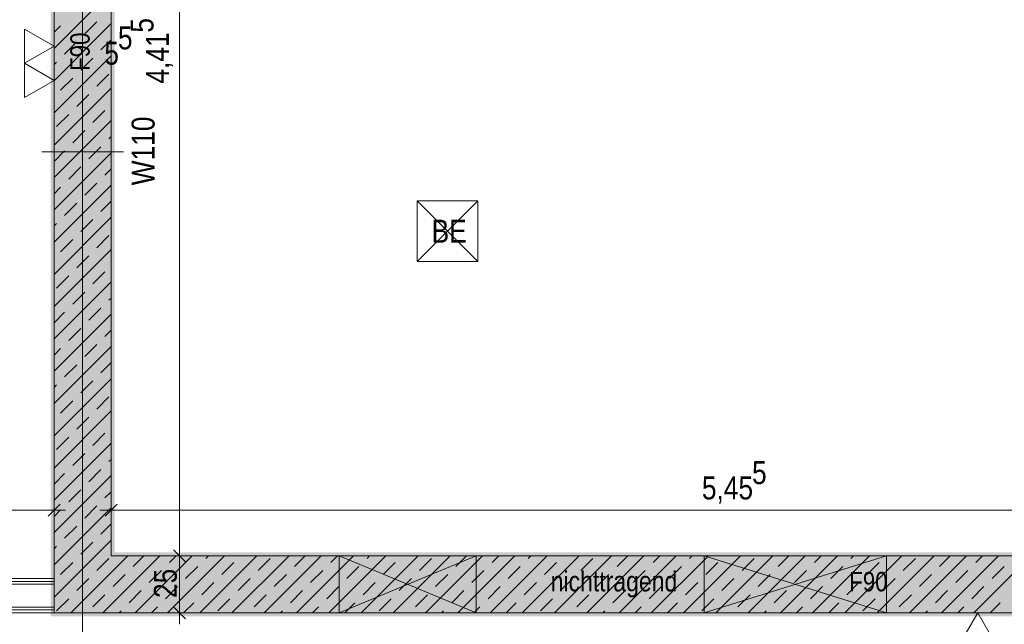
# Model space of a CAD drawing. Extents: x -720 to 300, y 62 to 1162.
# Tile 92 of 256: x -462 to -376, y 902 to 955. Entities that reach past the tile are written whole.
import ezdxf
from ezdxf.lldxf.tags import DXFTag

# ---------------------------------------------------------------- set-up
doc = ezdxf.new("R2010")
doc.units = 0
doc.layers.get('0').update_dxf_attribs({"lineweight": 13})
for name, color, linetype, lineweight, true_color in [('00 -Bauelemente -Dämmung innen', 7, 'Continuous', 9, 0xff7fe6), ('00 -Bauelemente -Gipskarton', 7, 'Continuous', 9, 0xff7fe6), ('30 -34 Innenwände- 1 tragend', 7, 'Continuous', 13, 0xdd0806), ('30 -34 Innenwände- 11 Durchbruch', 4, 'Continuous', 9, 0x00ffff), ('30 -34 Innenwände- 2 nichttragend', 7, 'Continuous', 18, 0xff7fe6), ('40 -41 Abwasser_Wasser_Gas- 1 Abwasser + sanitäre Anlagen', 7, 'Continuous', 9, 0xff6633), ('70 -72 Beschriftung- 2 Beschriftung Bauteile', 7, 'Continuous', 9, 0x9999ff), ('70 -76 Bemaßung- 2 Allgemein', 9, 'Continuous', 5, 0x808080), ('iwb_Schraffur_F90_feuerbestaendig', 1, 'Continuous', 13, 0xff0000), ('iwb_Sichtbeton', 2, 'Continuous', 50, 0xffff00), ('iwb_Sichtbeton-Shading', 2, 'Continuous', 50, 0xffff00)]:
    doc.layers.add(name, color=color, linetype=linetype, lineweight=lineweight, true_color=true_color)
for name, color, linetype, lineweight in [('70 -71 Achsen- 1 Gebäudeachsen', 7, 'STRICHPUNKT2-A06G93UB8I', 18), ('70 -75 Raumstempel- 3 Wandstempel', 7, 'Continuous', 50), ('Keine', 7, 'Continuous', 9)]:
    doc.layers.add(name, color=color, linetype=linetype, lineweight=lineweight)
doc.styles.get("Standard").update_dxf_attribs({"font": 'ARIALN.TTF'})
tags = doc.linetypes.add('STRICHPUNKT2-A06G93UB8I', pattern=[12.7, 6.35, -3.175, 0, -3.175]).pattern_tags.tags
tags[10:11] = [DXFTag(74, 4), DXFTag(75, 0), DXFTag(340, '0'), DXFTag(46, 0.0), DXFTag(50, 0.0), DXFTag(44, 0.0), DXFTag(45, 0.0)]
tags[8:9] = [DXFTag(74, 4), DXFTag(75, 0), DXFTag(340, '0'), DXFTag(46, 0.0), DXFTag(50, 0.0), DXFTag(44, 0.0), DXFTag(45, 0.0)]
tags[6:7] = [DXFTag(74, 4), DXFTag(75, 0), DXFTag(340, '0'), DXFTag(46, 0.0), DXFTag(50, 0.0), DXFTag(44, 0.0), DXFTag(45, 0.0)]
tags[4:5] = [DXFTag(74, 4), DXFTag(75, 0), DXFTag(340, '0'), DXFTag(46, 0.0), DXFTag(50, 0.0), DXFTag(44, 0.0), DXFTag(45, 0.0)]

# ---------------------------------------------------------------- blocks, each defined once
blk = doc.blocks.new('Shading-A06G93SP8I', base_point=(-566.802, 777.112))
at = {"layer": 'iwb_Sichtbeton-Shading', "color": 51, "true_color": 0xffff7f}
for points in [[(-459.652, 995.912), (-459.052, 995.912), (-459.652, 902.312), (-459.052, 902.912)], [(-454.652, 995.912), (-454.052, 995.912), (-454.652, 907.612), (-454.052, 907.612)], [(-454.352, 907.312), (-454.352, 907.912), (-345.252, 907.312), (-345.252, 907.912)], [(-459.652, 902.312), (-459.052, 902.912), (-344.972, 902.312), (-344.972, 902.912)]]:
    blk.add_solid(points, dxfattribs=at)
blk = doc.blocks.new('Referenz-A06G93UD8I')
at = {"layer": '00 -Bauelemente -Dämmung innen', "color": 0, "linetype": 'Continuous', "lineweight": -2, "ltscale": 0.13}
for p, q in [((-571.153, 905.112), (-459.353, 905.112)), ((-571.153, 903.112), (-459.353, 903.112))]:
    blk.add_line(p, q, dxfattribs=at)
at = {"layer": '00 -Bauelemente -Gipskarton', "color": 0, "linetype": 'Continuous', "lineweight": -2, "ltscale": 0.13}
for p, q in [((-571.153, 905.612), (-459.353, 905.612)), ((-571.153, 905.362), (-459.353, 905.362)), ((-571.153, 905.112), (-459.353, 905.112)), ((-571.153, 903.112), (-459.353, 903.112)), ((-571.153, 902.862), (-459.353, 902.862)), ((-571.153, 902.612), (-459.353, 902.612))]:
    blk.add_line(p, q, dxfattribs=at)
at = {"layer": '30 -34 Innenwände- 1 tragend', "color": 0, "linetype": 'Continuous', "lineweight": -2, "ltscale": 0.13}
for p, q in [((-459.353, 902.612), (-459.353, 995.912)), ((-454.353, 907.612), (-454.353, 995.912)), ((-345.253, 907.612), (-454.353, 907.612)), ((-345.253, 902.612), (-459.353, 902.612))]:
    blk.add_line(p, q, dxfattribs=at)
at = {"layer": '30 -34 Innenwände- 1 tragend', "color": 0, "lineweight": -2}
for p, q in [((-459.353, 902.612), (-459.353, 995.912)), ((-454.353, 907.612), (-454.353, 995.912)), ((-459.353, 952.066), (-454.353, 957.066)), ((-459.353, 952.066), (-454.353, 957.066)), ((-459.353, 949.237), (-454.353, 954.237)), ((-459.353, 949.237), (-454.353, 954.237)), ((-459.353, 953.48), (-458.781, 954.052)), ((-459.353, 953.48), (-458.781, 954.052)), ((-456.659, 953.345), (-455.599, 954.406)), ((-456.659, 953.345), (-455.599, 954.406)), ((-458.427, 951.577), (-457.366, 952.638)), ((-458.427, 951.577), (-457.366, 952.638)), ((-455.245, 951.931), (-454.353, 952.823)), ((-455.245, 951.931), (-454.353, 952.823)), ((-459.353, 946.409), (-454.353, 951.409)), ((-459.353, 946.409), (-454.353, 951.409)), ((-459.353, 950.651), (-459.134, 950.87)), ((-459.353, 950.651), (-459.134, 950.87)), ((-457.013, 950.163), (-455.952, 951.224)), ((-457.013, 950.163), (-455.952, 951.224)), ((-455.599, 948.749), (-454.538, 949.809)), ((-455.599, 948.749), (-454.538, 949.809)), ((-458.781, 948.395), (-457.72, 949.456)), ((-458.781, 948.395), (-457.72, 949.456)), ((-459.353, 943.58), (-454.353, 948.58)), ((-459.353, 943.58), (-454.353, 948.58)), ((-457.366, 946.981), (-456.306, 948.042)), ((-457.366, 946.981), (-456.306, 948.042)), ((-459.134, 945.213), (-458.074, 946.274)), ((-459.134, 945.213), (-458.074, 946.274)), ((-455.952, 945.567), (-454.892, 946.628)), ((-455.952, 945.567), (-454.892, 946.628)), ((-459.353, 940.752), (-454.353, 945.752)), ((-459.353, 940.752), (-454.353, 945.752)), ((-457.72, 943.799), (-456.659, 944.86)), ((-457.72, 943.799), (-456.659, 944.86)), ((-454.538, 944.153), (-454.353, 944.338)), ((-454.538, 944.153), (-454.353, 944.338)), ((-459.353, 942.166), (-458.427, 943.092)), ((-459.353, 942.166), (-458.427, 943.092)), ((-459.353, 937.924), (-454.353, 942.924)), ((-459.353, 937.924), (-454.353, 942.924)), ((-456.306, 942.385), (-455.245, 943.446)), ((-456.306, 942.385), (-455.245, 943.446)), ((-458.074, 940.617), (-457.013, 941.678)), ((-458.074, 940.617), (-457.013, 941.678)), ((-454.892, 940.971), (-454.353, 941.509)), ((-454.892, 940.971), (-454.353, 941.509)), ((-456.659, 939.203), (-455.599, 940.264)), ((-456.659, 939.203), (-455.599, 940.264)), ((-459.353, 935.095), (-454.353, 940.095)), ((-459.353, 935.095), (-454.353, 940.095)), ((-459.353, 939.338), (-458.781, 939.91)), ((-459.353, 939.338), (-458.781, 939.91)), ((-458.427, 937.435), (-457.366, 938.496)), ((-458.427, 937.435), (-457.366, 938.496)), ((-455.245, 937.789), (-454.353, 938.681)), ((-455.245, 937.789), (-454.353, 938.681)), ((-459.353, 932.267), (-454.353, 937.267)), ((-459.353, 932.267), (-454.353, 937.267)), ((-457.013, 936.021), (-455.952, 937.082)), ((-457.013, 936.021), (-455.952, 937.082)), ((-459.353, 936.509), (-459.134, 936.728)), ((-459.353, 936.509), (-459.134, 936.728)), ((-458.781, 934.253), (-457.72, 935.314)), ((-458.781, 934.253), (-457.72, 935.314)), ((-455.599, 934.607), (-454.538, 935.667)), ((-455.599, 934.607), (-454.538, 935.667)), ((-459.353, 929.438), (-454.353, 934.438)), ((-459.353, 929.438), (-454.353, 934.438)), ((-457.366, 932.839), (-456.306, 933.9)), ((-457.366, 932.839), (-456.306, 933.9)), ((-455.952, 931.425), (-454.892, 932.485)), ((-455.952, 931.425), (-454.892, 932.485)), ((-459.353, 926.61), (-454.353, 931.61)), ((-459.353, 926.61), (-454.353, 931.61)), ((-459.134, 931.071), (-458.074, 932.132)), ((-459.134, 931.071), (-458.074, 932.132)), ((-457.72, 929.657), (-456.659, 930.718)), ((-457.72, 929.657), (-456.659, 930.718)), ((-454.538, 930.01), (-454.353, 930.196)), ((-454.538, 930.01), (-454.353, 930.196)), ((-456.306, 928.243), (-455.245, 929.303)), ((-456.306, 928.243), (-455.245, 929.303)), ((-459.353, 928.024), (-458.427, 928.95)), ((-459.353, 928.024), (-458.427, 928.95)), ((-459.353, 923.781), (-454.353, 928.781)), ((-459.353, 923.781), (-454.353, 928.781)), ((-458.074, 926.475), (-457.013, 927.536)), ((-458.074, 926.475), (-457.013, 927.536)), ((-454.892, 926.829), (-454.353, 927.367)), ((-454.892, 926.829), (-454.353, 927.367)), ((-459.353, 920.953), (-454.353, 925.953)), ((-459.353, 920.953), (-454.353, 925.953)), ((-459.353, 925.196), (-458.781, 925.768)), ((-459.353, 925.196), (-458.781, 925.768)), ((-456.659, 925.061), (-455.599, 926.121)), ((-456.659, 925.061), (-455.599, 926.121)), ((-458.427, 923.293), (-457.366, 924.354)), ((-458.427, 923.293), (-457.366, 924.354)), ((-455.245, 923.647), (-454.353, 924.539)), ((-455.245, 923.647), (-454.353, 924.539)), ((-459.353, 918.125), (-454.353, 923.125)), ((-459.353, 918.125), (-454.353, 923.125)), ((-459.353, 922.367), (-459.134, 922.586)), ((-459.353, 922.367), (-459.134, 922.586)), ((-457.013, 921.879), (-455.952, 922.939)), ((-457.013, 921.879), (-455.952, 922.939)), ((-455.599, 920.465), (-454.538, 921.525)), ((-455.599, 920.465), (-454.538, 921.525)), ((-458.781, 920.111), (-457.72, 921.172)), ((-458.781, 920.111), (-457.72, 921.172)), ((-459.353, 915.296), (-454.353, 920.296)), ((-459.353, 915.296), (-454.353, 920.296)), ((-457.366, 918.697), (-456.306, 919.757)), ((-457.366, 918.697), (-456.306, 919.757)), ((-459.134, 916.929), (-458.074, 917.99)), ((-459.134, 916.929), (-458.074, 917.99)), ((-455.952, 917.283), (-454.892, 918.343)), ((-455.952, 917.283), (-454.892, 918.343)), ((-459.353, 912.468), (-454.353, 917.468)), ((-459.353, 912.468), (-454.353, 917.468)), ((-457.72, 915.515), (-456.659, 916.575)), ((-457.72, 915.515), (-456.659, 916.575)), ((-454.538, 915.868), (-454.353, 916.053)), ((-454.538, 915.868), (-454.353, 916.053)), ((-459.353, 913.882), (-458.427, 914.808)), ((-459.353, 913.882), (-458.427, 914.808)), ((-459.353, 909.639), (-454.353, 914.639)), ((-459.353, 909.639), (-454.353, 914.639)), ((-456.306, 914.101), (-455.245, 915.161)), ((-456.306, 914.101), (-455.245, 915.161)), ((-458.074, 912.333), (-457.013, 913.393)), ((-458.074, 912.333), (-457.013, 913.393)), ((-454.892, 912.686), (-454.353, 913.225)), ((-454.892, 912.686), (-454.353, 913.225)), ((-459.353, 906.811), (-454.353, 911.811)), ((-459.353, 906.811), (-454.353, 911.811)), ((-456.659, 910.919), (-455.599, 911.979)), ((-456.659, 910.919), (-455.599, 911.979)), ((-459.353, 911.053), (-458.781, 911.626)), ((-459.353, 911.053), (-458.781, 911.626)), ((-458.427, 909.151), (-457.366, 910.212)), ((-458.427, 909.151), (-457.366, 910.212)), ((-455.245, 909.504), (-454.353, 910.397)), ((-455.245, 909.504), (-454.353, 910.397)), ((-459.353, 903.982), (-454.353, 908.982)), ((-459.353, 903.982), (-454.353, 908.982)), ((-459.353, 908.225), (-459.134, 908.444)), ((-459.353, 908.225), (-459.134, 908.444)), ((-457.013, 907.737), (-455.952, 908.797)), ((-457.013, 907.737), (-455.952, 908.797)), ((-457.895, 902.612), (-452.895, 907.612)), ((-457.895, 902.612), (-452.895, 907.612)), ((-455.066, 902.612), (-450.066, 907.612)), ((-455.066, 902.612), (-450.066, 907.612)), ((-345.253, 907.612), (-454.353, 907.612)), ((-452.417, 906.676), (-451.481, 907.612)), ((-452.417, 906.676), (-451.481, 907.612)), ((-452.238, 902.612), (-447.238, 907.612)), ((-452.238, 902.612), (-447.238, 907.612)), ((-449.41, 902.612), (-444.41, 907.612)), ((-449.41, 902.612), (-444.41, 907.612)), ((-449.235, 907.03), (-448.652, 907.612)), ((-449.235, 907.03), (-448.652, 907.612)), ((-446.581, 902.612), (-441.581, 907.612)), ((-446.581, 902.612), (-441.581, 907.612)), ((-446.053, 907.383), (-445.824, 907.612)), ((-446.053, 907.383), (-445.824, 907.612)), ((-443.753, 902.612), (-438.753, 907.612)), ((-443.753, 902.612), (-438.753, 907.612)), ((-440.924, 902.612), (-435.924, 907.612)), ((-440.924, 902.612), (-435.924, 907.612)), ((-438.275, 906.676), (-437.338, 907.612)), ((-438.275, 906.676), (-437.338, 907.612)), ((-438.096, 902.612), (-433.096, 907.612)), ((-438.096, 902.612), (-433.096, 907.612)), ((-435.267, 902.612), (-430.267, 907.612)), ((-435.267, 902.612), (-430.267, 907.612)), ((-435.093, 907.03), (-434.51, 907.612)), ((-435.093, 907.03), (-434.51, 907.612)), ((-432.439, 902.612), (-427.439, 907.612)), ((-432.439, 902.612), (-427.439, 907.612)), ((-431.911, 907.383), (-431.682, 907.612)), ((-431.911, 907.383), (-431.682, 907.612)), ((-429.611, 902.612), (-424.611, 907.612)), ((-429.611, 902.612), (-424.611, 907.612)), ((-426.782, 902.612), (-421.782, 907.612)), ((-426.782, 902.612), (-421.782, 907.612)), ((-424.132, 906.676), (-423.196, 907.612)), ((-424.132, 906.676), (-423.196, 907.612)), ((-423.954, 902.612), (-418.954, 907.612)), ((-423.954, 902.612), (-418.954, 907.612)), ((-421.125, 902.612), (-416.125, 907.612)), ((-421.125, 902.612), (-416.125, 907.612)), ((-420.95, 907.03), (-420.368, 907.612)), ((-420.95, 907.03), (-420.368, 907.612)), ((-418.297, 902.612), (-413.297, 907.612)), ((-418.297, 902.612), (-413.297, 907.612)), ((-417.768, 907.383), (-417.539, 907.612)), ((-417.768, 907.383), (-417.539, 907.612)), ((-415.468, 902.612), (-410.468, 907.612)), ((-415.468, 902.612), (-410.468, 907.612)), ((-412.64, 902.612), (-407.64, 907.612)), ((-412.64, 902.612), (-407.64, 907.612)), ((-409.99, 906.676), (-409.054, 907.612)), ((-409.99, 906.676), (-409.054, 907.612)), ((-409.812, 902.612), (-404.812, 907.612)), ((-409.812, 902.612), (-404.812, 907.612)), ((-406.983, 902.612), (-401.983, 907.612)), ((-406.983, 902.612), (-401.983, 907.612)), ((-406.808, 907.03), (-406.226, 907.612)), ((-406.808, 907.03), (-406.226, 907.612)), ((-404.155, 902.612), (-399.155, 907.612)), ((-404.155, 902.612), (-399.155, 907.612)), ((-403.626, 907.383), (-403.397, 907.612)), ((-403.626, 907.383), (-403.397, 907.612)), ((-401.326, 902.612), (-396.326, 907.612)), ((-401.326, 902.612), (-396.326, 907.612)), ((-398.498, 902.612), (-393.498, 907.612)), ((-398.498, 902.612), (-393.498, 907.612)), ((-395.848, 906.676), (-394.912, 907.612)), ((-395.848, 906.676), (-394.912, 907.612)), ((-395.669, 902.612), (-390.669, 907.612)), ((-395.669, 902.612), (-390.669, 907.612)), ((-392.841, 902.612), (-387.841, 907.612)), ((-392.841, 902.612), (-387.841, 907.612)), ((-392.666, 907.03), (-392.084, 907.612)), ((-392.666, 907.03), (-392.084, 907.612)), ((-390.013, 902.612), (-385.013, 907.612)), ((-390.013, 902.612), (-385.013, 907.612)), ((-389.484, 907.383), (-389.255, 907.612)), ((-389.484, 907.383), (-389.255, 907.612)), ((-387.184, 902.612), (-382.184, 907.612)), ((-387.184, 902.612), (-382.184, 907.612)), ((-384.356, 902.612), (-379.356, 907.612)), ((-384.356, 902.612), (-379.356, 907.612)), ((-381.706, 906.676), (-380.77, 907.612)), ((-381.706, 906.676), (-380.77, 907.612)), ((-381.527, 902.612), (-376.527, 907.612)), ((-381.527, 902.612), (-376.527, 907.612)), ((-378.699, 902.612), (-373.699, 907.612)), ((-378.699, 902.612), (-373.699, 907.612)), ((-378.524, 907.03), (-377.941, 907.612)), ((-378.524, 907.03), (-377.941, 907.612)), ((-458.781, 905.969), (-457.72, 907.03)), ((-458.781, 905.969), (-457.72, 907.03)), ((-455.599, 906.322), (-454.538, 907.383)), ((-455.599, 906.322), (-454.538, 907.383)), ((-447.821, 905.615), (-446.76, 906.676)), ((-447.821, 905.615), (-446.76, 906.676)), ((-444.639, 905.969), (-443.578, 907.03)), ((-444.639, 905.969), (-443.578, 907.03)), ((-441.457, 906.322), (-440.396, 907.383)), ((-441.457, 906.322), (-440.396, 907.383)), ((-433.678, 905.615), (-432.618, 906.676)), ((-433.678, 905.615), (-432.618, 906.676)), ((-430.496, 905.969), (-429.436, 907.03)), ((-430.496, 905.969), (-429.436, 907.03)), ((-427.314, 906.322), (-426.254, 907.383)), ((-427.314, 906.322), (-426.254, 907.383)), ((-419.536, 905.615), (-418.476, 906.676)), ((-419.536, 905.615), (-418.476, 906.676)), ((-416.354, 905.969), (-415.294, 907.03)), ((-416.354, 905.969), (-415.294, 907.03)), ((-413.172, 906.322), (-412.112, 907.383)), ((-413.172, 906.322), (-412.112, 907.383)), ((-405.394, 905.615), (-404.333, 906.676)), ((-405.394, 905.615), (-404.333, 906.676)), ((-402.212, 905.969), (-401.151, 907.03)), ((-402.212, 905.969), (-401.151, 907.03)), ((-399.03, 906.322), (-397.969, 907.383)), ((-399.03, 906.322), (-397.969, 907.383)), ((-391.252, 905.615), (-390.191, 906.676)), ((-391.252, 905.615), (-390.191, 906.676)), ((-388.07, 905.969), (-387.009, 907.03)), ((-388.07, 905.969), (-387.009, 907.03)), ((-384.888, 906.322), (-383.827, 907.383)), ((-384.888, 906.322), (-383.827, 907.383)), ((-377.11, 905.615), (-376.049, 906.676)), ((-377.11, 905.615), (-376.049, 906.676)), ((-454.184, 904.908), (-453.124, 905.969)), ((-454.184, 904.908), (-453.124, 905.969)), ((-451.002, 905.262), (-449.942, 906.322)), ((-451.002, 905.262), (-449.942, 906.322)), ((-440.042, 904.908), (-438.982, 905.969)), ((-440.042, 904.908), (-438.982, 905.969)), ((-436.86, 905.262), (-435.8, 906.322)), ((-436.86, 905.262), (-435.8, 906.322)), ((-425.9, 904.908), (-424.84, 905.969)), ((-425.9, 904.908), (-424.84, 905.969)), ((-422.718, 905.262), (-421.658, 906.322)), ((-422.718, 905.262), (-421.658, 906.322)), ((-411.758, 904.908), (-410.697, 905.969)), ((-411.758, 904.908), (-410.697, 905.969)), ((-408.576, 905.262), (-407.515, 906.322)), ((-408.576, 905.262), (-407.515, 906.322)), ((-397.616, 904.908), (-396.555, 905.969)), ((-397.616, 904.908), (-396.555, 905.969)), ((-394.434, 905.262), (-393.373, 906.322)), ((-394.434, 905.262), (-393.373, 906.322)), ((-383.474, 904.908), (-382.413, 905.969)), ((-383.474, 904.908), (-382.413, 905.969)), ((-380.292, 905.262), (-379.231, 906.322)), ((-380.292, 905.262), (-379.231, 906.322)), ((-457.366, 904.555), (-456.306, 905.615)), ((-457.366, 904.555), (-456.306, 905.615)), ((-449.588, 903.848), (-448.528, 904.908)), ((-449.588, 903.848), (-448.528, 904.908)), ((-446.406, 904.201), (-445.346, 905.262)), ((-446.406, 904.201), (-445.346, 905.262)), ((-443.224, 904.555), (-442.164, 905.615)), ((-443.224, 904.555), (-442.164, 905.615)), ((-435.446, 903.848), (-434.385, 904.908)), ((-435.446, 903.848), (-434.385, 904.908)), ((-432.264, 904.201), (-431.204, 905.262)), ((-432.264, 904.201), (-431.204, 905.262)), ((-429.082, 904.555), (-428.022, 905.615)), ((-429.082, 904.555), (-428.022, 905.615)), ((-421.304, 903.848), (-420.243, 904.908)), ((-421.304, 903.848), (-420.243, 904.908)), ((-418.122, 904.201), (-417.061, 905.262)), ((-418.122, 904.201), (-417.061, 905.262)), ((-414.94, 904.555), (-413.879, 905.615)), ((-414.94, 904.555), (-413.879, 905.615)), ((-407.162, 903.848), (-406.101, 904.908)), ((-407.162, 903.848), (-406.101, 904.908)), ((-403.98, 904.201), (-402.919, 905.262)), ((-403.98, 904.201), (-402.919, 905.262)), ((-400.798, 904.555), (-399.737, 905.615)), ((-400.798, 904.555), (-399.737, 905.615)), ((-393.02, 903.848), (-391.959, 904.908)), ((-393.02, 903.848), (-391.959, 904.908)), ((-389.838, 904.201), (-388.777, 905.262)), ((-389.838, 904.201), (-388.777, 905.262)), ((-386.656, 904.555), (-385.595, 905.615)), ((-386.656, 904.555), (-385.595, 905.615)), ((-378.878, 903.848), (-377.817, 904.908)), ((-378.878, 903.848), (-377.817, 904.908)), ((-455.952, 903.14), (-454.892, 904.201)), ((-455.952, 903.14), (-454.892, 904.201)), ((-452.77, 903.494), (-451.71, 904.555)), ((-452.77, 903.494), (-451.71, 904.555)), ((-441.81, 903.14), (-440.749, 904.201)), ((-441.81, 903.14), (-440.749, 904.201)), ((-438.628, 903.494), (-437.567, 904.555)), ((-438.628, 903.494), (-437.567, 904.555)), ((-427.668, 903.14), (-426.607, 904.201)), ((-427.668, 903.14), (-426.607, 904.201)), ((-424.486, 903.494), (-423.425, 904.555)), ((-424.486, 903.494), (-423.425, 904.555)), ((-413.526, 903.14), (-412.465, 904.201)), ((-413.526, 903.14), (-412.465, 904.201)), ((-410.344, 903.494), (-409.283, 904.555)), ((-410.344, 903.494), (-409.283, 904.555)), ((-399.384, 903.14), (-398.323, 904.201)), ((-399.384, 903.14), (-398.323, 904.201)), ((-396.202, 903.494), (-395.141, 904.555)), ((-396.202, 903.494), (-395.141, 904.555)), ((-385.242, 903.14), (-384.181, 904.201)), ((-385.242, 903.14), (-384.181, 904.201)), ((-382.06, 903.494), (-380.999, 904.555)), ((-382.06, 903.494), (-380.999, 904.555)), ((-459.134, 902.787), (-458.074, 903.848)), ((-459.134, 902.787), (-458.074, 903.848)), ((-450.824, 902.612), (-450.295, 903.14)), ((-450.824, 902.612), (-450.295, 903.14)), ((-447.995, 902.612), (-447.113, 903.494)), ((-447.995, 902.612), (-447.113, 903.494)), ((-444.992, 902.787), (-443.931, 903.848)), ((-444.992, 902.787), (-443.931, 903.848)), ((-436.682, 902.612), (-436.153, 903.14)), ((-436.682, 902.612), (-436.153, 903.14)), ((-433.853, 902.612), (-432.971, 903.494)), ((-433.853, 902.612), (-432.971, 903.494)), ((-430.85, 902.787), (-429.789, 903.848)), ((-430.85, 902.787), (-429.789, 903.848)), ((-422.539, 902.612), (-422.011, 903.14)), ((-422.539, 902.612), (-422.011, 903.14)), ((-419.711, 902.612), (-418.829, 903.494)), ((-419.711, 902.612), (-418.829, 903.494)), ((-416.708, 902.787), (-415.647, 903.848)), ((-416.708, 902.787), (-415.647, 903.848)), ((-408.397, 902.612), (-407.869, 903.14)), ((-408.397, 902.612), (-407.869, 903.14)), ((-405.569, 902.612), (-404.687, 903.494)), ((-405.569, 902.612), (-404.687, 903.494)), ((-402.566, 902.787), (-401.505, 903.848)), ((-402.566, 902.787), (-401.505, 903.848)), ((-394.255, 902.612), (-393.727, 903.14)), ((-394.255, 902.612), (-393.727, 903.14)), ((-391.427, 902.612), (-390.545, 903.494)), ((-391.427, 902.612), (-390.545, 903.494)), ((-388.424, 902.787), (-387.363, 903.848)), ((-388.424, 902.787), (-387.363, 903.848)), ((-380.113, 902.612), (-379.585, 903.14)), ((-380.113, 902.612), (-379.585, 903.14)), ((-377.285, 902.612), (-376.403, 903.494)), ((-377.285, 902.612), (-376.403, 903.494)), ((-345.253, 902.612), (-459.353, 902.612)), ((-453.652, 902.612), (-453.477, 902.787)), ((-453.652, 902.612), (-453.477, 902.787)), ((-439.51, 902.612), (-439.335, 902.787)), ((-439.51, 902.612), (-439.335, 902.787)), ((-425.368, 902.612), (-425.193, 902.787)), ((-425.368, 902.612), (-425.193, 902.787)), ((-411.226, 902.612), (-411.051, 902.787)), ((-411.226, 902.612), (-411.051, 902.787)), ((-397.084, 902.612), (-396.909, 902.787)), ((-397.084, 902.612), (-396.909, 902.787)), ((-382.941, 902.612), (-382.767, 902.787)), ((-382.941, 902.612), (-382.767, 902.787))]:
    blk.add_line(p, q, dxfattribs=at)
at = {"layer": '30 -34 Innenwände- 11 Durchbruch', "color": 0, "linetype": 'Continuous', "lineweight": -2, "ltscale": 0.13}
for p, q in [((-434.353, 902.612), (-434.353, 907.612)), ((-434.353, 907.612), (-422.353, 902.612)), ((-422.353, 907.612), (-434.353, 902.612)), ((-434.353, 907.612), (-422.353, 907.612)), ((-422.353, 907.612), (-434.353, 902.612)), ((-422.353, 902.612), (-434.353, 907.612)), ((-422.353, 902.612), (-422.353, 907.612)), ((-402.353, 907.612), (-386.353, 907.612)), ((-386.353, 907.612), (-402.353, 902.612)), ((-386.353, 902.612), (-402.353, 907.612)), ((-402.353, 902.612), (-402.353, 907.612)), ((-402.353, 907.612), (-386.353, 902.612)), ((-386.353, 907.612), (-402.353, 902.612)), ((-386.353, 902.612), (-386.353, 907.612)), ((-434.353, 902.612), (-422.353, 902.612)), ((-402.353, 902.612), (-386.353, 902.612))]:
    blk.add_line(p, q, dxfattribs=at)
at = {"layer": '30 -34 Innenwände- 11 Durchbruch', "color": 0, "lineweight": -2}
for points in [[(-434.353, 902.612), (-434.353, 907.612), (-428.353, 905.112)], [(-422.353, 902.612), (-428.353, 905.112), (-422.353, 907.612)], [(-402.353, 902.612), (-402.353, 907.612), (-394.353, 905.112)], [(-386.353, 902.612), (-394.353, 905.112), (-386.353, 907.612)]]:
    blk.add_solid(points, dxfattribs=at)
at = {"layer": '30 -34 Innenwände- 2 nichttragend', "color": 0, "linetype": 'Continuous', "lineweight": -2, "ltscale": 0.13}
for p, q in [((-571.153, 905.612), (-459.353, 905.612)), ((-459.353, 902.612), (-459.353, 905.612)), ((-571.153, 902.612), (-459.353, 902.612))]:
    blk.add_line(p, q, dxfattribs=at)
at = {"layer": '40 -41 Abwasser_Wasser_Gas- 1 Abwasser + sanitäre Anlagen', "color": 0, "linetype": 'Continuous', "lineweight": -2, "ltscale": 0.13}
for p, q in [((-427.513, 938.711), (-422.193, 938.711)), ((-427.513, 933.391), (-427.513, 938.711)), ((-427.513, 933.391), (-422.193, 938.711)), ((-427.513, 938.711), (-422.193, 933.391)), ((-422.193, 938.711), (-422.193, 933.391)), ((-422.193, 933.391), (-427.513, 933.391))]:
    blk.add_line(p, q, dxfattribs=at)
at = {"layer": '70 -71 Achsen- 1 Gebäudeachsen', "color": 0, "linetype": 'STRICHPUNKT2-A06G93UB8I', "lineweight": -2, "ltscale": 0.13}
blk.add_line((-456.853, 1084.852), (-456.853, 85.412), dxfattribs=at)
at = {"layer": '70 -72 Beschriftung- 2 Beschriftung Bauteile', "color": 0, "lineweight": -2}
for p, q in [((-459.353, 952.262), (-461.951, 953.762)), ((-461.951, 953.762), (-461.951, 950.762)), ((-461.951, 950.762), (-459.353, 952.262)), ((-459.353, 949.262), (-461.951, 950.762)), ((-461.951, 950.762), (-461.951, 947.762)), ((-461.951, 947.762), (-459.353, 949.262)), ((-378.362, 902.612), (-379.862, 900.014)), ((-376.862, 900.014), (-378.362, 902.612))]:
    blk.add_line(p, q, dxfattribs=at)
at = {"layer": '70 -76 Bemaßung- 2 Allgemein', "color": 0, "linetype": 'Continuous', "lineweight": -2, "ltscale": 0.13}
for p, q in [((-448.353, 908.673), (-448.353, 994.852)), ((-459.353, 909.112), (-459.353, 912.612)), ((-454.353, 910.612), (-454.353, 912.612)), ((-458.822, 912.143), (-459.884, 911.082)), ((-454.884, 911.082), (-453.822, 912.143)), ((-460.413, 911.612), (-570.093, 911.612)), ((-458.353, 911.612), (-460.413, 911.612)), ((-455.353, 911.612), (-453.293, 911.612)), ((-346.313, 911.612), (-453.293, 911.612)), ((-448.353, 906.612), (-448.353, 908.673)), ((-448.353, 908.612), (-448.353, 906.552)), ((-450.853, 907.612), (-447.353, 907.612)), ((-450.853, 907.612), (-447.353, 907.612)), ((-447.822, 907.082), (-448.884, 908.143)), ((-448.884, 908.143), (-447.822, 907.082)), ((-448.353, 903.673), (-448.353, 906.552)), ((-447.822, 902.082), (-448.884, 903.143)), ((-448.353, 901.612), (-448.353, 903.673)), ((-450.853, 902.612), (-447.353, 902.612))]:
    blk.add_line(p, q, dxfattribs=at)
at = {"layer": 'Keine', "color": 0, "lineweight": -2}
blk.add_line((-453.268, 943.012), (-460.438, 943.012), dxfattribs=at)
at = {"layer": '40 -41 Abwasser_Wasser_Gas- 1 Abwasser + sanitäre Anlagen', "color": 0, "linetype": 'Continuous', "lineweight": -2, "ltscale": 0.13, "insert": (-426.244, 937.058), "char_height": 2.01377, "attachment_point": 1}
blk.add_mtext('{\\fArial Narrow;BE}', dxfattribs=at)
at = {"layer": '70 -75 Raumstempel- 3 Wandstempel', "color": 0, "linetype": 'Continuous', "lineweight": -2, "ltscale": 0.13, "attachment_point": 1, "rotation": 90}
for s, insert, char_height in [('{\\fArial Narrow;F90}', (-457.932, 950.099), 1.7), ('{\\fArial Narrow;W110}', (-452.552, 940.07), 2.01377)]:
    blk.add_mtext(s, dxfattribs=dict(at, insert=insert, char_height=char_height))
at = {"layer": '70 -75 Raumstempel- 3 Wandstempel', "color": 0, "linetype": 'Continuous', "lineweight": -2, "ltscale": 0.13, "insert": (-389.626, 906.191), "char_height": 1.7, "attachment_point": 1}
blk.add_mtext('{\\fArial Narrow;F90}', dxfattribs=at)
at = {"layer": '70 -76 Bemaßung- 2 Allgemein', "color": 0, "linetype": 'Continuous', "lineweight": -2, "ltscale": 0.13, "char_height": 2.01377, "attachment_point": 1, "rotation": 90}
for s, insert in [('{\\fArial Narrow;5}', (-452.646, 953.448)), ('{\\fArial Narrow;4,41}', (-451.303, 948.982)), ('{\\fArial Narrow;25}', (-450.604, 903.91))]:
    blk.add_mtext(s, dxfattribs=dict(at, insert=insert))
at = {"layer": '70 -76 Bemaßung- 2 Allgemein', "color": 0, "linetype": 'Continuous', "lineweight": -2, "ltscale": 0.13, "char_height": 2.01377, "attachment_point": 1}
for s, insert in [('{\\fArial Narrow;5}', (-453.755, 954)), ('{\\fArial Narrow;5}', (-454.945, 952.657)), ('{\\fArial Narrow;5}', (-398.151, 915.905)), ('{\\fArial Narrow;5,45}', (-402.549, 914.562))]:
    blk.add_mtext(s, dxfattribs=dict(at, insert=insert))
at = {"layer": 'Keine', "color": 0, "linetype": 'Continuous', "lineweight": -2, "ltscale": 0.13, "insert": (-415.813, 906.252), "char_height": 1.76205, "attachment_point": 1}
blk.add_mtext('{\\fArial Narrow;nichttragend}', dxfattribs=at)
blk = doc.blocks.new('Referenz-A06G93UF8I')
at = {"layer": 'iwb_Schraffur_F90_feuerbestaendig', "linetype": 'Continuous', "ltscale": 0.13}
blk.add_hatch(color=256, dxfattribs=at).paths.add_polyline_path([(-459.352, 1004.412), (-454.352, 1004.412), (-454.352, 907.612), (-345.252, 907.612), (-345.252, 902.612), (-459.352, 902.612)])
at = {"layer": 'iwb_Sichtbeton', "linetype": 'Continuous', "ltscale": 0.5}
for points in [[(-459.652, 995.912), (-459.052, 995.912), (-459.652, 902.312), (-459.052, 902.912)], [(-454.652, 995.912), (-454.052, 995.912), (-454.652, 907.612), (-454.052, 907.612)], [(-454.352, 907.312), (-454.352, 907.912), (-345.252, 907.312), (-345.252, 907.912)], [(-459.652, 902.312), (-459.052, 902.912), (-344.972, 902.312), (-344.972, 902.912)]]:
    blk.add_solid(points, dxfattribs=at)

msp = doc.modelspace()

# ---------------------------------------------------------------- block references
at = {"color": 8, "lineweight": 13, "ltscale": 0.13, "true_color": 0x808080}
msp.add_blockref('Referenz-A06G93UD8I', (0, 0), dxfattribs=at)
at = {"color": 8, "lineweight": 25, "ltscale": 0.25, "true_color": 0x808080}
msp.add_blockref('Referenz-A06G93UF8I', (0, 0), dxfattribs=at)
msp.add_blockref('Shading-A06G93SP8I', (-566.802, 777.112))

doc.saveas('drawing.dxf')
